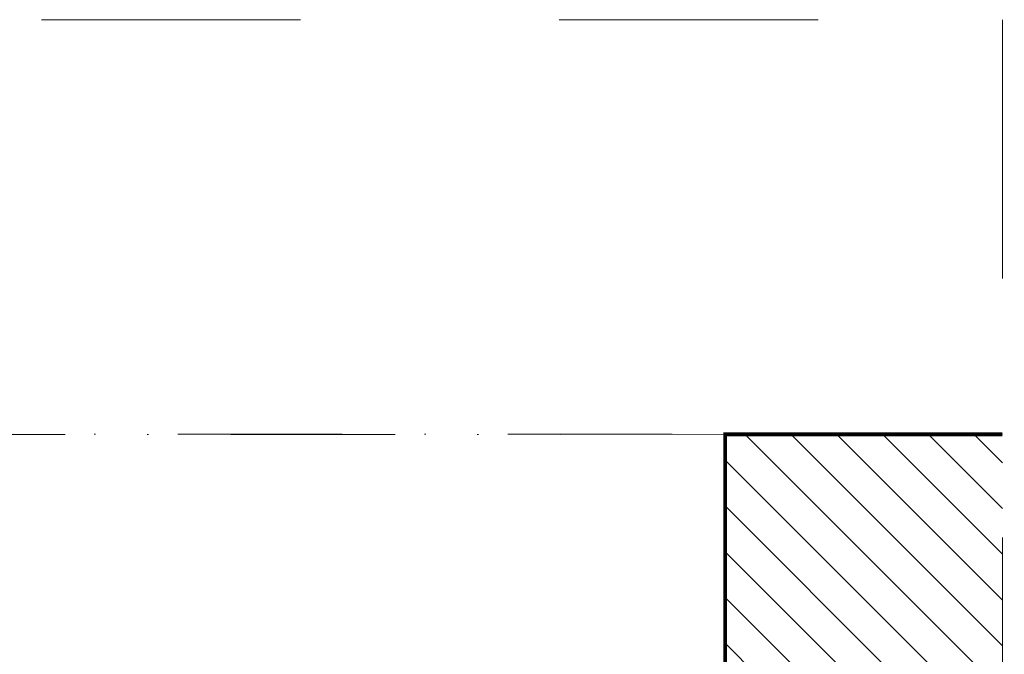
# Model space of a CAD drawing. Extents: x 4615668 to 9294084, y 5325188 to 10688993.
# Tile 76 of 256: x 4635304 to 4635380, y 5331546 to 5331595. Entities that reach past the tile are written whole.
import ezdxf

# ---------------------------------------------------------------- set-up
doc = ezdxf.new("R2010")
doc.units = 0
doc.header["$MEASUREMENT"] = 0
doc.linetypes.add('BUIB05', pattern=[1, 0.5, -0.5])
doc.linetypes.add('DASHDOT', pattern=[25.4, 12.7, -6.35, 0, -6.35])
doc.layers.add('A_wymiary', color=152, linetype='Continuous', lineweight=5)
doc.layers.add('hatch', color=253, linetype='Continuous', lineweight=0)
doc.layers.add('sciany', color=1, linetype='Continuous')

msp = doc.modelspace()

# ---------------------------------------------------------------- hatches: boundary and pattern name
at = {"layer": 'hatch', "lineweight": 0, "ltscale": 40, "transparency": 33554687}
h = msp.add_hatch(dxfattribs=at)
h.set_pattern_fill('ANSI31', color=256, scale=20, angle=90)
h.set_pattern_definition([(135, (9981082.0765, 698696.0732), (-1.767766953, -1.767766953), [])])
h.paths.add_polyline_path([(4635298.517, 5331545.05), (4635273.517, 5331545.05), (4635273.517, 5331532.55), (4635298.517, 5331532.55)])
h.paths.add_polyline_path([(4635298.517, 5331545.05), (4635298.517, 5331562.55), (4635273.517, 5331562.55), (4635273.517, 5331545.05)])
h.paths.add_polyline_path([(4635265.701, 5331545.05), (4635265.701, 5331532.55), (4635273.517, 5331532.55), (4635273.517, 5331545.05)])
h.paths.add_polyline_path([(4635265.701, 5331562.55), (4635265.701, 5331545.05), (4635273.517, 5331545.05), (4635273.517, 5331562.55)])
h.paths.add_polyline_path([(4635379.931, 5331532.55), (4635379.931, 5331545.05), (4635358.517, 5331545.05), (4635358.517, 5331532.55)])
h.paths.add_polyline_path([(4635379.931, 5331545.05), (4635379.931, 5331562.55), (4635358.517, 5331562.55), (4635358.517, 5331545.05)])

# ---------------------------------------------------------------- linework, layer by layer
at = {"linetype": 'DASHDOT', "lineweight": 0}
msp.add_lwpolyline([(4635379.931, 5331562.55), (4635265.701, 5331562.55)], dxfattribs=at)
msp.add_lwpolyline([(4635358.517, 5331532.55), (4635358.517, 5331562.55), (4635298.517, 5331562.525), (4635298.517, 5331532.525)], close=True, dxfattribs=at)
at = {"layer": 'A_wymiary', "linetype": 'BUIB05', "ltscale": 40}
msp.add_lwpolyline([(4635265.701, 5331594.583), (4635379.931, 5331594.583), (4635379.931, 5331496.516), (4635265.701, 5331496.516)], close=True, dxfattribs=at)
at = {"layer": 'sciany', "ltscale": 40, "const_width": 0.3}
msp.add_lwpolyline([(4635379.931, 5331532.55), (4635358.517, 5331532.55), (4635358.517, 5331562.55), (4635379.931, 5331562.55)], dxfattribs=at)

doc.saveas('drawing.dxf')
